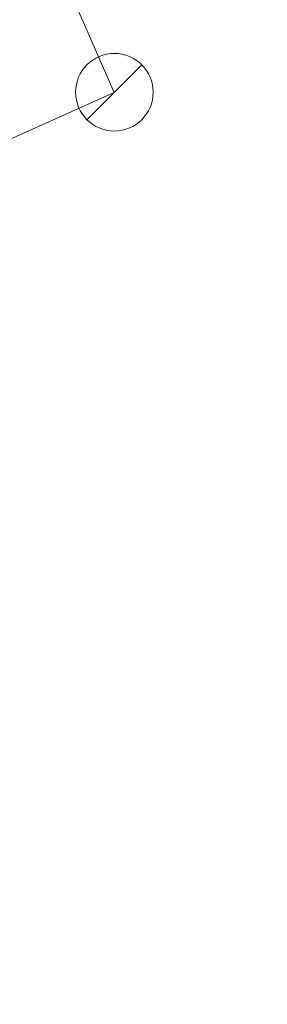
# Model space of a CAD drawing. Header units: metres. Extents: x 195696 to 514079, y 327475 to 328989.
# Tile 93 of 146: x 196050.7 to 196053.89, y 327654.96 to 327667.65. Entities that reach past the tile are written whole.
import ezdxf

# ---------------------------------------------------------------- set-up
doc = ezdxf.new("R2010")
doc.units = ezdxf.units.M
for name, color, linetype, lineweight in [('B-WE-RI-GWA-G', 30, 'Continuous', 18), ('B-WE-RI-GWA_RIOOLPUT_INSPECTIEPUT-S-250', 30, 'Continuous', 18), ('N-WE-VH-OPENVERHARDING_BETONSTRAATSTEEN_ROOD-A', 13, 'Continuous', 18), ('N-WE-VH-TEGEL-A', 252, 'Continuous', 18)]:
    doc.layers.add(name, color=color, linetype=linetype, lineweight=lineweight)

# ---------------------------------------------------------------- blocks, each defined once
blk = doc.blocks.new('B-SRI-PUT_GWA_KUNSTSTOF-SO')
blk.add_line((-1.414, -1.414), (1.414, 1.414))
blk.add_circle((0, 0), 2)

msp = doc.modelspace()

# ---------------------------------------------------------------- hatches: boundary and pattern name
at = {"layer": 'N-WE-VH-OPENVERHARDING_BETONSTRAATSTEEN_ROOD-A', "lineweight": 0}
h = msp.add_hatch(dxfattribs=at)
h.set_pattern_fill('AVH-BSS_KEIFORMAAT_KEPER', color=256, scale=2, angle=24.677, pattern_type=2)
h.set_pattern_definition([(24.67705, (195933.74657, 327618.6087), (0.1031462, 0.2784975), [0.63, -0.21]), (294.67705, (195933.57121, 327618.99034), (0.1031462, 0.2784975), [0.63, -0.21])])
edge = h.paths.add_edge_path()
edge.add_arc((196036.723, 327687.887), 20, 294.3331, 295.3437)
edge.add_line((196045.284, 327669.812), (196050.815, 327672.431))
edge.add_line((196050.815, 327672.431), (196049.83, 327674.608))
edge.add_line((196049.83, 327674.608), (196041.305, 327670.753))
edge.add_line((196041.305, 327670.753), (196015.608, 327659.019))
edge.add_line((196015.608, 327659.019), (196009.288, 327656.119))
edge.add_line((196009.288, 327656.119), (195990.811, 327647.634))
edge.add_line((195990.811, 327647.634), (195989.021, 327646.812))
edge.add_line((195989.021, 327646.812), (195984.657, 327644.907))
edge.add_line((195984.657, 327644.907), (195985.694, 327642.631))
edge.add_line((195985.694, 327642.631), (195990.181, 327644.594))
edge.add_line((195990.181, 327644.594), (196015.801, 327656.358))
edge.add_line((196015.801, 327656.358), (196042.339, 327668.477))
edge.add_line((196042.339, 327668.477), (196044.964, 327669.664))
at = {"layer": 'N-WE-VH-TEGEL-A', "lineweight": 0}
h = msp.add_hatch(dxfattribs=at)
h.set_pattern_fill('AVH-TEGEL_300X300_HALFST', color=256, angle=24.4827, pattern_type=2)
h.set_pattern_definition([(24.48272, (196016.60002, 327654.61255), (0.21086305, 0.2608386), [0.3, -0.3]), (114.4827, (196016.60002, 327654.61255), (-0.2730259, -0.1243257), [])])
edge = h.paths.add_edge_path()
edge.add_line((196053.084, 327673.374), (196045.335, 327669.703))
edge.add_arc((196036.723, 327687.887), 20.12, 294.3331, 295.3437, ccw=False)
edge.add_line((196045.013, 327669.554), (196042.388, 327668.367))
edge.add_line((196042.388, 327668.367), (196015.851, 327656.249))
edge.add_line((196015.851, 327656.249), (196015.789, 327656.221))
edge.add_line((196015.789, 327656.221), (196016.538, 327654.584))
edge.add_line((196016.538, 327654.584), (196016.6, 327654.613))
edge.add_line((196016.6, 327654.613), (196043.133, 327666.729))
edge.add_line((196043.133, 327666.729), (196053.892, 327671.594))
edge.add_line((196053.892, 327671.594), (196053.084, 327673.374))

# ---------------------------------------------------------------- linework, layer by layer
at = {"layer": 'B-WE-RI-GWA-G'}
msp.add_line((196051.92, 327666.71), (196048.98, 327673.41), dxfattribs=at)
at = {"layer": 'B-WE-RI-GWA-G', "flags": 128}
msp.add_lwpolyline([(195980.319, 327634.571), (196051.92, 327666.71)], dxfattribs=at)

# ---------------------------------------------------------------- block references
at = {"layer": 'B-WE-RI-GWA_RIOOLPUT_INSPECTIEPUT-S-250', "xscale": 0.25, "yscale": 0.25, "zscale": 0.25}
msp.add_blockref('B-SRI-PUT_GWA_KUNSTSTOF-SO', (196051.921, 327666.712, 84.71), dxfattribs=at)

doc.saveas('drawing.dxf')
